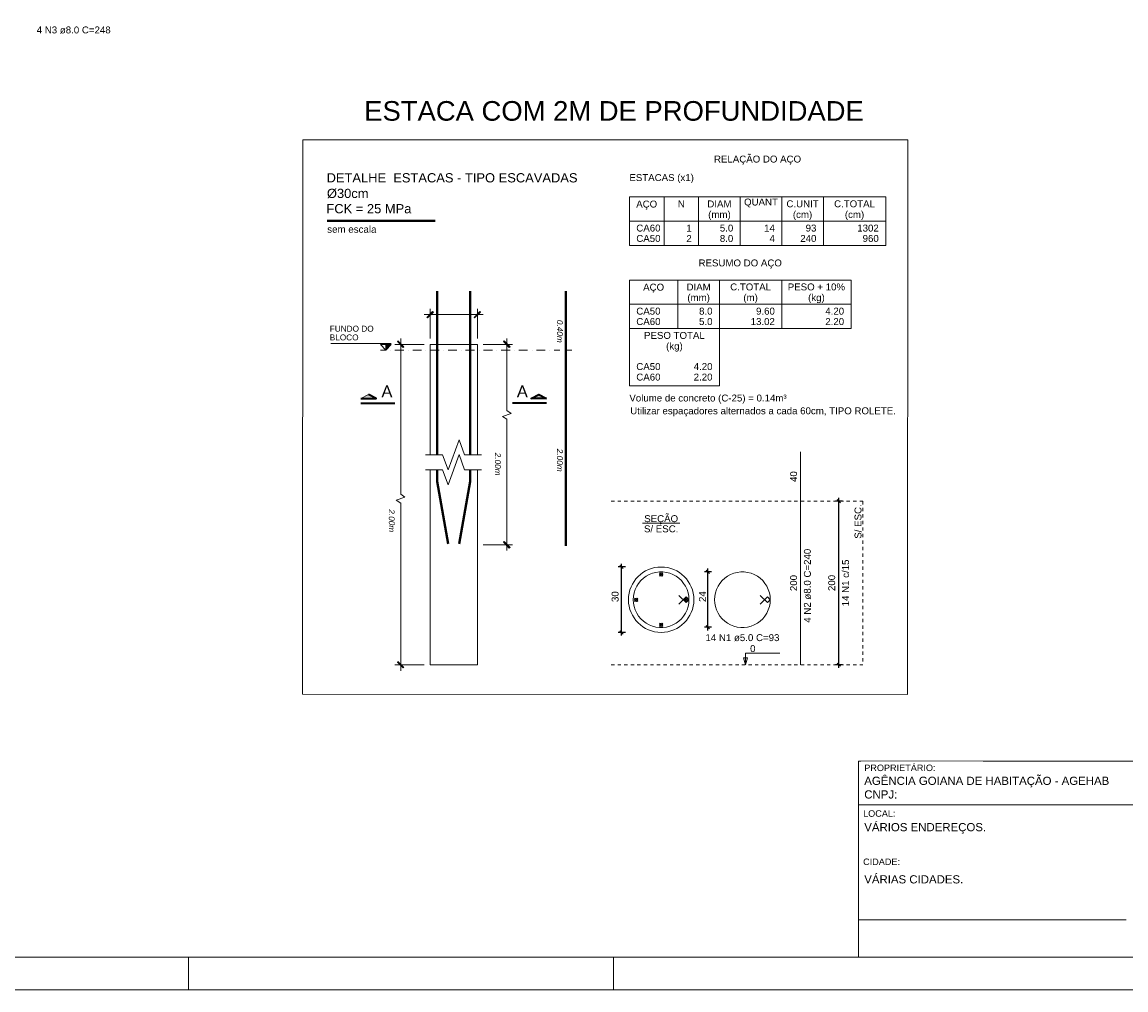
# Model space of a CAD drawing. Header units: millimetres. Extents: x 37.1 to 121.2, y 27.3 to 86.7.
# Tile 3 of 9: x 66 to 99.7, y 27.3 to 56.9. Entities that reach past the tile are written whole.
import ezdxf

# ---------------------------------------------------------------- set-up
doc = ezdxf.new("R2010")
doc.units = ezdxf.units.MM
doc.header["$MEASUREMENT"] = 0
doc.linetypes.add('Dashed', pattern=[0.75, 0.5, -0.25])
doc.layers.get('0').update_dxf_attribs({"lineweight": 5})
for name, color, linetype, lineweight in [('Descrição da armadura', 7, 'Continuous', 5), ('DT-Barras na forma', 1, 'Continuous', 20), ('DT-Barras rebatidas', 1, 'Continuous', 20), ('DT-Cotas', 7, 'Continuous', 5), ('DT-Pontilhado', 7, 'Dashed', 5), ('DT-Relação do aço', 7, 'Continuous', 5), ('DT-Textos', 7, 'Continuous', 5), ('PRANCHA 01', 7, 'Continuous', 20), ('Textos', 7, 'Continuous', 5), ('Textos armaduras', 7, 'Continuous', 5)]:
    doc.layers.add(name, color=color, linetype=linetype, lineweight=lineweight)
for name, color, linetype in [('PDF_Geometry', 7, 'Continuous'), ('PDF_Text', 7, 'Continuous'), ('TEXTO CARIMBO 02', 114, 'Continuous'), ('TXT', 114, 'Continuous')]:
    doc.layers.add(name, color=color, linetype=linetype)
doc.layers.add('PDF_Solid Fills', color=7, linetype='Continuous', true_color=0xdc0000)
doc.styles.add('Arial', font='arial.ttf')
doc.styles.add('Arial_2', font='arial.ttf', dxfattribs={"height": 0.05})
doc.styles.add('Arial_4', font='arial.ttf', dxfattribs={"height": 0.09})
doc.styles.add('PDF Arial', font='arial.ttf')
doc.styles.add('PDF Arial Italic', font='ariali.ttf')
doc.dimstyles.new('UM_20.000000', dxfattribs={"dimtxt": 0.18, "dimasz": 0.1, "dimexe": 0.1, "dimexo": 0.2, "dimgap": 0, "dimtad": 1, "dimtih": 1, "dimtoh": 1, "dimdec": 1, "dimlfac": 20, "dimzin": 0, "dimdsep": 46, "dimtxsty": 'Standard', "dimcen": 0.09, "dimdle": 0.1, "dimadec": 1, "dimazin": 2, "dimtfac": 1, "dimtdec": 4, "dimtofl": 0, "dimtmove": 0, "dimatfit": 3, "dimfxl": 1, "dimtolj": 1, "dimarcsym": 0})

# ---------------------------------------------------------------- blocks, each defined once
blk = doc.blocks.new('Carimbo_Rafael_2022')
for p, q in [((546.634, -54.927), (575.244, -54.927)), ((546.634, -54.927), (546.634, -60.927)), ((546.634, -56.26), (575.244, -56.26)), ((546.634, -60.927), (575.244, -60.927))]:
    blk.add_line(p, q)
at = {"layer": 'Textos'}
blk.add_line((546.634, -59.785), (554.816, -59.785), dxfattribs=at)
at = {"layer": 'TEXTO CARIMBO 02', "insert": (546.81, -58.419), "char_height": 0.25, "width": 7.86836, "attachment_point": 1, "style": 'Arial_4', "bg_fill": 2}
blk.add_mtext('\\pxql;VÁRIAS CIDADES.', dxfattribs=at)
at = {"layer": 'Textos', "width": 3.53531, "attachment_point": 1, "style": 'Arial_2', "bg_fill": 2}
for s, insert, char_height in [('PROPRIETÁRIO:', (546.81, -55.034), 0.19909), ('LOCAL:', (546.775, -56.431), 0.1991), ('CIDADE:', (546.775, -57.908), 0.1991)]:
    blk.add_mtext(s, dxfattribs=dict(at, insert=insert, char_height=char_height))
at = {"layer": 'TEXTO CARIMBO 02', "char_height": 0.25, "width": 7.86836, "attachment_point": 1, "style": 'Arial_4', "bg_fill": 2}
for s, insert in [('\\pxql;AGÊNCIA GOIANA DE HABITAÇÃO - AGEHAB\\PCNPJ: ', (546.81, -55.405)), ('\\pxql;VÁRIOS ENDEREÇOS.', (546.81, -56.823))]:
    blk.add_mtext(s, dxfattribs=dict(at, insert=insert))
blk = doc.blocks.new('_Oblique')
at = {"color": 0, "linetype": 'ByBlock', "lineweight": -2}
blk.add_line((-0.5, -0.5), (0.5, 0.5), dxfattribs=at)
blk = doc.blocks.new('*D915')
at = {"layer": 'Defpoints', "color": 0, "transparency": 16777216}
for p in [(90.962, 42.212), (91.28, 42.212), (91.28, 37.212)]:
    blk.add_point(p, dxfattribs=at)
at = {"layer": 'DT-Cotas', "color": 0, "lineweight": -2, "transparency": 16777216}
for p, q in [((91.08, 42.212), (90.862, 42.212)), ((90.962, 37.112), (90.962, 42.312)), ((91.08, 37.212), (90.862, 37.212))]:
    blk.add_line(p, q, dxfattribs=at)
at = {"layer": 'DT-Cotas', "color": 0, "lineweight": -2, "transparency": 16777216, "xscale": 0.1, "yscale": 0.1, "zscale": 0.1}
for p, rotation in [((90.962, 42.212), 90), ((90.962, 37.212), 270)]:
    blk.add_blockref('_Oblique', p, dxfattribs=dict(at, rotation=rotation))
blk = doc.blocks.new('*D913')
at = {"layer": 'Defpoints', "color": 0, "transparency": 16777216}
for p in [(84.321, 40.2), (84.639, 40.2), (84.639, 38.2)]:
    blk.add_point(p, dxfattribs=at)
at = {"layer": 'DT-Cotas', "color": 0, "lineweight": -2, "transparency": 16777216}
for p, q in [((84.439, 40.2), (84.221, 40.2)), ((84.321, 38.1), (84.321, 40.3)), ((84.439, 38.2), (84.221, 38.2))]:
    blk.add_line(p, q, dxfattribs=at)
at = {"layer": 'DT-Cotas', "color": 0, "lineweight": -2, "transparency": 16777216, "xscale": 0.1, "yscale": 0.1, "zscale": 0.1}
for p, rotation in [((84.321, 40.2), 90), ((84.321, 38.2), 270)]:
    blk.add_blockref('_Oblique', p, dxfattribs=dict(at, rotation=rotation))
blk = doc.blocks.new('*D914')
at = {"layer": 'Defpoints', "color": 0, "transparency": 16777216}
for p in [(86.957, 40.05), (87.275, 40.05), (87.275, 38.358)]:
    blk.add_point(p, dxfattribs=at)
at = {"layer": 'DT-Cotas', "color": 0, "lineweight": -2, "transparency": 16777216}
for p, q in [((87.075, 40.05), (86.857, 40.05)), ((86.957, 38.258), (86.957, 40.15)), ((87.075, 38.358), (86.857, 38.358))]:
    blk.add_line(p, q, dxfattribs=at)
at = {"layer": 'DT-Cotas', "color": 0, "lineweight": -2, "transparency": 16777216, "xscale": 0.1, "yscale": 0.1, "zscale": 0.1}
for p, rotation in [((86.957, 40.05), 90), ((86.957, 38.358), 270)]:
    blk.add_blockref('_Oblique', p, dxfattribs=dict(at, rotation=rotation))
blk = doc.blocks.new('*U911')
at = {"layer": 'DT-Barras na forma'}
for p, q in [((-0.05, -0.05), (0.05, 0.05)), ((-0.05, 0.05), (0.05, -0.05))]:
    blk.add_line(p, q, dxfattribs=at)
blk.add_circle((0, 0), 0.05, dxfattribs=at)
blk = doc.blocks.new('*U912')
at = {"layer": 'TXT', "color": 0, "linetype": 'ByBlock', "lineweight": -2, "transparency": 16777216}
for p, rotation in [((6609.614, -2342.665), 90), ((6608.847, -2343.433), 180), ((6609.614, -2344.201), 270)]:
    blk.add_blockref('*U911', p, dxfattribs=dict(at, rotation=rotation))
blk.add_blockref('*U911', (6610.382, -2343.433), dxfattribs=at)

msp = doc.modelspace()

# ---------------------------------------------------------------- linework, layer by layer
at = {"layer": 'DT-Barras na forma'}
msp.add_lwpolyline([(86.0739, 39.3322), (86.2949, 39.1112), (86.3832, 39.1996), (86.3765, 39.3062), (86.3565, 39.4112), (86.3235, 39.5127), (86.278, 39.6094), (86.2208, 39.6996), (86.1527, 39.7819), (86.0749, 39.855), (85.9884, 39.9178), (85.8948, 39.9692), (85.7955, 40.0086), (85.6921, 40.0351), (85.5861, 40.0485), (85.4793, 40.0485), (85.3733, 40.0351), (85.2698, 40.0086), (85.1705, 39.9692), (85.0769, 39.9178), (84.9905, 39.855), (84.9127, 39.7819), (84.8446, 39.6996), (84.7873, 39.6094), (84.7419, 39.5127), (84.7088, 39.4112), (84.6888, 39.3062), (84.6821, 39.1996), (84.6888, 39.093), (84.7088, 38.9881), (84.7419, 38.8865), (84.7873, 38.7899), (84.8446, 38.6997), (84.9127, 38.6174), (84.9905, 38.5443), (85.0769, 38.4815), (85.1705, 38.43), (85.2698, 38.3907), (85.3733, 38.3641), (85.4793, 38.3507), (85.5861, 38.3507), (85.6921, 38.3641), (85.7955, 38.3907), (85.8948, 38.43), (85.9884, 38.4815), (86.0749, 38.5443), (86.1527, 38.6174), (86.2208, 38.6997), (86.278, 38.7899), (86.3235, 38.8865), (86.3565, 38.9881), (86.3765, 39.093), (86.3832, 39.1996), (86.2949, 39.288), (86.0739, 39.067)], dxfattribs=at)
msp.add_circle((85.5332, 39.1996), 1, dxfattribs=at)
at = {"layer": 'DT-Barras rebatidas'}
for p, q in [((89.7972, 42.2117), (89.7972, 43.7185)), ((89.7972, 37.2117), (89.7972, 42.2117)), ((87.4759, 39.855), (87.3981, 39.7819)), ((87.5623, 39.9178), (87.4759, 39.855)), ((87.6559, 39.9692), (87.5623, 39.9178)), ((87.7552, 40.0086), (87.6559, 39.9692)), ((87.8587, 40.0351), (87.7552, 40.0086)), ((87.9647, 40.0485), (87.8587, 40.0351)), ((88.0715, 40.0485), (87.9647, 40.0485)), ((88.1775, 40.0351), (88.0715, 40.0485)), ((88.2809, 40.0086), (88.1775, 40.0351)), ((88.3802, 39.9692), (88.2809, 40.0086)), ((88.4738, 39.9178), (88.3802, 39.9692)), ((88.5603, 39.855), (88.4738, 39.9178)), ((88.6381, 39.7819), (88.5603, 39.855)), ((87.2273, 39.5127), (87.1942, 39.4112)), ((87.2727, 39.6094), (87.2273, 39.5127)), ((87.33, 39.6996), (87.2727, 39.6094)), ((87.3981, 39.7819), (87.33, 39.6996)), ((88.7062, 39.6996), (88.6381, 39.7819)), ((88.7634, 39.6094), (88.7062, 39.6996)), ((88.8089, 39.5127), (88.7634, 39.6094)), ((88.8419, 39.4112), (88.8089, 39.5127)), ((87.1742, 39.3062), (87.1675, 39.1996)), ((87.1675, 39.1996), (87.1742, 39.093)), ((87.1942, 39.4112), (87.1742, 39.3062)), ((88.5593, 39.3322), (88.7803, 39.1112)), ((88.7803, 39.288), (88.5593, 39.067)), ((88.8686, 39.1996), (88.7803, 39.288)), ((88.7803, 39.1112), (88.8686, 39.1996)), ((88.8619, 39.3062), (88.8419, 39.4112)), ((88.8686, 39.1996), (88.8619, 39.3062)), ((88.8619, 39.093), (88.8686, 39.1996)), ((87.1742, 39.093), (87.1942, 38.9881)), ((87.1942, 38.9881), (87.2273, 38.8865)), ((87.2273, 38.8865), (87.2727, 38.7899)), ((88.7634, 38.7899), (88.8089, 38.8865)), ((88.8089, 38.8865), (88.8419, 38.9881)), ((88.8419, 38.9881), (88.8619, 39.093)), ((87.2727, 38.7899), (87.33, 38.6997)), ((87.33, 38.6997), (87.3981, 38.6174)), ((87.3981, 38.6174), (87.4759, 38.5443)), ((87.4759, 38.5443), (87.5623, 38.4815)), ((87.5623, 38.4815), (87.6559, 38.43)), ((88.3802, 38.43), (88.4738, 38.4815)), ((88.4738, 38.4815), (88.5603, 38.5443)), ((88.5603, 38.5443), (88.6381, 38.6174)), ((88.6381, 38.6174), (88.7062, 38.6997)), ((88.7062, 38.6997), (88.7634, 38.7899)), ((87.6559, 38.43), (87.7552, 38.3907)), ((87.7552, 38.3907), (87.8587, 38.3641)), ((87.8587, 38.3641), (87.9647, 38.3507)), ((87.9647, 38.3507), (88.0715, 38.3507)), ((88.0715, 38.3507), (88.1775, 38.3641)), ((88.1775, 38.3641), (88.2809, 38.3907)), ((88.2809, 38.3907), (88.3802, 38.43))]:
    msp.add_line(p, q, dxfattribs=at)
at = {"layer": 'DT-Pontilhado', "ltscale": 0.05}
for p, q in [((84.0037, 42.2117), (91.7034, 42.2117)), ((91.7034, 42.2117), (91.7034, 37.2117)), ((84.0037, 37.2117), (91.7034, 37.2117))]:
    msp.add_line(p, q, dxfattribs=at)
at = {"layer": 'DT-Relação do aço', "linetype": 'Continuous'}
for p, q in [((84.5613, 51.5166), (92.3979, 51.5166)), ((84.5613, 51.5166), (84.5613, 50.034)), ((85.6203, 51.5166), (85.6203, 50.034)), ((86.6793, 51.5166), (86.6793, 50.034)), ((87.9501, 51.5166), (87.9501, 50.034)), ((89.2209, 51.5166), (89.2209, 50.034)), ((90.4917, 51.5166), (90.4917, 50.034)), ((92.3979, 51.5166), (92.3979, 50.034)), ((84.5613, 50.7753), (92.3979, 50.7753)), ((84.5613, 50.034), (92.3979, 50.034)), ((84.5613, 48.975), (84.5613, 47.4924)), ((84.5613, 48.975), (91.3389, 48.975)), ((86.0439, 48.975), (86.0439, 47.4924)), ((87.3147, 48.975), (87.3147, 47.4924)), ((89.2209, 48.975), (89.2209, 47.4924)), ((91.3389, 48.975), (91.3389, 47.4924)), ((84.5613, 48.2337), (91.3389, 48.2337)), ((84.5613, 47.4924), (91.3389, 47.4924)), ((84.5613, 47.4924), (84.5613, 45.7398)), ((87.3147, 45.7398), (87.3147, 47.4924)), ((84.5613, 45.7398), (87.3147, 45.7398))]:
    msp.add_line(p, q, dxfattribs=at)
at = {"layer": 'DT-Textos'}
msp.add_line((84.961, 41.5446), (86.1055, 41.5446), dxfattribs=at)
msp.add_lwpolyline([(88.1118, 37.2117), (88.1753, 37.4235), (88.0482, 37.4235), (88.1118, 37.2117), (88.1118, 37.5617), (89.1618, 37.5617)], dxfattribs=at)
at = {"layer": 'PDF_Geometry', "lineweight": 9}
for points in [[(93.0785, 53.2637), (93.0663, 36.3044), (74.5661, 36.3082), (74.5783, 53.2676)], [(78.5466, 48.0177), (78.3862, 47.8191), (78.3709, 47.8344)], [(78.5695, 47.9948), (78.5466, 48.0177), (78.3862, 47.8191)], [(79.8143, 47.8344), (79.8295, 47.8191), (79.9899, 48.0177)], [(79.8295, 47.8191), (79.9899, 48.0177), (80.0128, 47.9948)], [(77.1185, 47.002), (77.2789, 47.002), (77.1185, 46.834)], [(77.6683, 46.9333), (77.4698, 47.0937), (77.4851, 47.1166)], [(77.6454, 46.9104), (77.6683, 46.9333), (77.4698, 47.0937)], [(80.9139, 46.9333), (80.7154, 47.0937), (80.7307, 47.1166)], [(80.891, 46.9104), (80.9139, 46.9333), (80.7154, 47.0937)], [(76.5839, 45.4747), (76.3472, 45.3525), (76.8207, 45.3525)], [(81.7922, 45.4747), (81.5631, 45.3525), (82.0289, 45.3525)], [(80.7307, 40.9766), (80.7154, 40.9614), (80.9139, 40.801)], [(80.7154, 40.9614), (80.9139, 40.801), (80.891, 40.7781)], [(77.4851, 37.311), (77.4698, 37.2881), (77.6683, 37.1277)], [(77.4698, 37.2881), (77.6683, 37.1277), (77.6454, 37.1125)]]:
    msp.add_lwpolyline(points, close=True, dxfattribs=at)
at = {"layer": 'PDF_Geometry', "lineweight": 40}
for points in [[(75.323, 50.7924), (78.6221, 50.7924)], [(78.684, 43.6342), (78.684, 48.6363)], [(79.6921, 43.6342), (79.6921, 48.6363)], [(82.6169, 40.8468), (82.6169, 48.6363)], [(79.02, 40.9079), (78.684, 42.8171), (78.684, 43.176)], [(79.3561, 40.9079), (79.6921, 42.8171), (79.6921, 43.176)]]:
    msp.add_lwpolyline(points, dxfattribs=at)
at = {"layer": 'PDF_Geometry', "lineweight": 9}
for points in [[(78.4702, 47.1929), (78.4702, 48.0941)], [(79.9135, 47.1929), (79.9135, 48.0941)], [(78.2869, 47.9184), (80.0892, 47.9184)], [(77.2789, 47.0402), (75.4384, 47.0402)], [(76.9505, 46.834), (77.1185, 46.834), (76.9505, 47.002), (77.2789, 47.002), (77.1185, 46.834), (77.1185, 47.002)], [(78.2869, 47.0097), (77.3858, 47.0097)], [(77.5691, 47.1929), (77.5691, 42.4276), (77.6989, 42.336), (77.4316, 42.2443), (77.5691, 42.1527), (77.5691, 37.0284)], [(78.4702, 43.6342), (78.4702, 47.0097), (79.9135, 47.0097), (79.9135, 43.6342)], [(80.0892, 47.0097), (80.9903, 47.0097)], [(80.8147, 47.1929), (80.8147, 44.9859), (80.9445, 44.8943), (80.6772, 44.8026), (80.8147, 44.7186), (80.8147, 40.7017)], [(77.256, 46.834), (77.256, 46.834)], [(77.3934, 46.834), (77.6607, 46.834)], [(77.7982, 46.834), (77.7982, 46.834)], [(77.9356, 46.834), (78.2029, 46.834)], [(78.3404, 46.834), (78.3404, 46.834)], [(78.4778, 46.834), (78.7451, 46.834)], [(78.8826, 46.834), (78.8826, 46.834)], [(79.02, 46.834), (79.2873, 46.834)], [(79.4248, 46.834), (79.4248, 46.834)], [(79.5546, 46.834), (79.8295, 46.834)], [(79.967, 46.834), (79.967, 46.834)], [(80.0968, 46.834), (80.3717, 46.834)], [(80.5016, 46.834), (80.5016, 46.834)], [(80.639, 46.834), (80.9139, 46.834)], [(81.0438, 46.834), (81.0438, 46.834)], [(81.1812, 46.834), (81.4485, 46.834)], [(81.586, 46.834), (81.586, 46.834)], [(81.7234, 46.834), (81.9907, 46.834)], [(82.1282, 46.834), (82.1282, 46.834)], [(82.2656, 46.834), (82.4337, 46.834)], [(82.6169, 46.834), (82.8002, 46.834)], [(78.3327, 43.6342), (78.852, 43.6342), (79.02, 43.1684), (79.3561, 44.0924), (79.5241, 43.6342), (80.0434, 43.6342)], [(78.3327, 43.176), (78.852, 43.176), (79.02, 42.7178), (79.3561, 43.6419), (79.5241, 43.176), (80.0434, 43.176)], [(79.9135, 43.176), (79.9135, 37.2117), (78.4702, 37.2117), (78.4702, 43.176)], [(80.0892, 40.8774), (80.9903, 40.8774)], [(78.2869, 37.2117), (77.3858, 37.2117)]]:
    msp.add_lwpolyline(points, dxfattribs=at)
at = {"layer": 'PDF_Geometry', "lineweight": 35}
for points in [[(76.3472, 45.3525), (76.8207, 45.3525), (76.5839, 45.4747)], [(76.3472, 45.2074), (77.3858, 45.2074)], [(82.0289, 45.2074), (80.9903, 45.2074)]]:
    msp.add_lwpolyline(points, dxfattribs=at)
msp.add_lwpolyline([(82.0289, 45.3525), (81.5631, 45.3525), (81.7922, 45.4747)], close=True, dxfattribs=at)
at = {"layer": 'PDF_Solid Fills', "color": 7, "transparency": 33554559}
for points in [[(78.5466, 48.0177), (78.3862, 47.8191), (78.3709, 47.8344)], [(78.5695, 47.9948), (78.5466, 48.0177), (78.3862, 47.8191)], [(79.8143, 47.8344), (79.8295, 47.8191), (79.9899, 48.0177)], [(79.8295, 47.8191), (79.9899, 48.0177), (80.0128, 47.9948)], [(77.1185, 47.002), (77.2789, 47.002), (77.1185, 46.834)], [(77.6683, 46.9333), (77.4698, 47.0937), (77.4851, 47.1166)], [(77.6454, 46.9104), (77.6683, 46.9333), (77.4698, 47.0937)], [(80.9139, 46.9333), (80.7154, 47.0937), (80.7307, 47.1166)], [(80.891, 46.9104), (80.9139, 46.9333), (80.7154, 47.0937)], [(76.5839, 45.4747), (76.3472, 45.3525), (76.8207, 45.3525)], [(81.7922, 45.4747), (81.5631, 45.3525), (82.0289, 45.3525)], [(80.7307, 40.9766), (80.7154, 40.9614), (80.9139, 40.801)], [(80.7154, 40.9614), (80.9139, 40.801), (80.891, 40.7781)], [(77.4851, 37.311), (77.4698, 37.2881), (77.6683, 37.1277)], [(77.4698, 37.2881), (77.6683, 37.1277), (77.6454, 37.1125)]]:
    msp.add_solid(points, dxfattribs=at)
at = {"layer": 'PRANCHA 01'}
for points in [[(37.077, 27.2638), (121.177, 27.2638), (121.177, 86.6638), (37.077, 86.6638), (37.077, 27.2638)], [(71.077, 28.2638), (71.077, 27.2638)], [(71.077, 28.2638), (71.077, 27.2638)], [(84.077, 28.2638), (84.077, 27.2638)]]:
    msp.add_lwpolyline(points, dxfattribs=at)
msp.add_lwpolyline([(39.577, 28.2638), (120.177, 28.2638), (120.177, 85.6638), (39.577, 85.6638)], close=True, dxfattribs=at)

# ---------------------------------------------------------------- block references
at = {"layer": 'TXT'}
msp.add_blockref('*U912', (-6524.0809, 2382.6325), dxfattribs=at)

# ---------------------------------------------------------------- texts
at = {"layer": 'Descrição da armadura', "linetype": 'Continuous', "char_height": 0.2118, "width": 4.534748, "attachment_point": 8, "line_spacing_factor": 0.798, "style": 'Arial'}
for s, insert in [('4 N3 ø8.0 C=248', (67.5723, 56.5143)), ('14 N1 ø5.0 C=93', (88.0181, 37.9271))]:
    msp.add_mtext(s, dxfattribs=dict(at, insert=insert))
at = {"layer": 'Descrição da armadura', "linetype": 'Continuous', "char_height": 0.2118, "attachment_point": 8, "rotation": 90, "line_spacing_factor": 0.798, "style": 'Arial'}
for s, insert, width in [('4 N2 ø8.0 C=240', (90.1149, 39.6267), 4.534748), ('14 N1 c/15', (91.2798, 39.7117), 2.539389)]:
    msp.add_mtext(s, dxfattribs=dict(at, insert=insert, width=width))
at = {"layer": 'DT-Cotas', "linetype": 'Continuous', "char_height": 0.2118, "width": 0.989858, "attachment_point": 8, "rotation": 90, "line_spacing_factor": 0.798, "style": 'Arial'}
for s, insert in [('200', (90.8562, 39.7117)), ('30', (84.2324, 39.2929)), ('24', (86.9024, 39.2929))]:
    msp.add_mtext(s, dxfattribs=dict(at, insert=insert))
at = {"layer": 'DT-Relação do aço', "linetype": 'Continuous', "char_height": 0.2118, "line_spacing_factor": 0.798, "style": 'Arial'}
for s, insert, width, attachment_point in [('RELAÇÃO DO AÇO', (88.4799, 52.5054), 5.340655, 8), ('ESTACAS (x1)', (84.5613, 51.9402), 2.861112, 7), ('AÇO', (85.0909, 51.1294), 1.285627, 8), ('N', (86.1498, 51.1989), 0.428446, 8), ('DIAM', (87.3147, 51.1989), 1.483193, 8), ('QUANT', (88.5855, 51.1989), 2.076471, 8), ('C.UNIT', (89.8563, 51.1989), 1.977398, 8), ('C.TOTAL', (91.4448, 51.1989), 2.505206, 8), ('(mm)', (87.3149, 50.8114), 1.383541, 8), ('(cm)', (89.8559, 50.8114), 1.185975, 8), ('(cm)', (91.4449, 50.8114), 1.185975, 8), ('CA60', (84.7731, 50.4576), 1.484062, 7), ('1', (86.4675, 50.4576), 0.329953, 9), ('5.0', (87.7383, 50.4576), 0.824737, 9), ('14', (89.0091, 50.4576), 0.659905, 9), ('93', (90.2799, 50.4576), 0.989858, 9), ('1302', (92.1861, 50.4576), 1.31981, 9), ('CA50', (84.7731, 50.1399), 1.484062, 7), ('2', (86.4675, 50.1399), 0.329953, 9), ('8.0', (87.7383, 50.1399), 1.154689, 9), ('4', (89.0091, 50.1399), 0.329953, 9), ('240', (90.2799, 50.1399), 0.989858, 9), ('960', (92.1861, 50.1399), 1.31981, 9), ('RESUMO DO AÇO', (87.9499, 49.3284), 5.109195, 8), ('C.TOTAL', (88.2678, 48.6573), 2.505206, 8), ('PESO + 10%', (90.2799, 48.6573), 3.512155, 8), ('AÇO', (85.3029, 48.5874), 1.285627, 8), ('DIAM', (86.6793, 48.6573), 1.483193, 8), ('(mm)', (86.6789, 48.2694), 1.383541, 8), ('(m)', (88.2679, 48.2694), 0.889337, 8), ('(kg)', (90.2799, 48.2694), 1.021723, 8), ('CA50', (84.7731, 47.916), 1.484062, 7), ('8.0', (87.1029, 47.916), 1.154689, 9), ('9.60', (89.0091, 47.916), 1.154689, 9), ('4.20', (91.1271, 47.916), 1.154689, 9), ('CA60', (84.7731, 47.5983), 1.484062, 7), ('5.0', (87.1029, 47.5983), 0.824737, 9), ('13.02', (89.0091, 47.5983), 1.154689, 9), ('2.20', (91.1271, 47.5983), 0.824737, 9), ('PESO TOTAL', (85.938, 47.1747), 3.725364, 8), ('(kg)', (85.9379, 46.7874), 1.021723, 8), ('CA50', (84.7731, 46.2216), 1.484062, 7), ('4.20', (87.1029, 46.2216), 1.154689, 9), ('CA60', (84.7731, 45.8994), 1.484062, 7), ('2.20', (87.1029, 45.8994), 1.154689, 9), ('Volume de concreto (C-25) = 0.14m³', (84.5609, 45.1984), 9.809933, 7), ('Utilizar espaçadores alternados a cada 60cm, TIPO ROLETE.', (84.5863, 44.8055), 10.139886, 7)]:
    msp.add_mtext(s, dxfattribs=dict(at, insert=insert, width=width, attachment_point=attachment_point))
at = {"layer": 'DT-Textos', "style": 'Arial'}
for s, p in [('DETALHE  ESTACAS - TIPO ESCAVADAS', (75.3037, 51.9625)), ('Ø30cm', (75.3141, 51.4854)), ('FCK = 25 MPa', (75.299, 51.0179))]:
    msp.add_text(s, height=0.2824, dxfattribs=at).set_placement(p)
at = {"layer": 'DT-Textos', "linetype": 'Continuous', "insert": (91.6601, 42.1166), "char_height": 0.2118, "width": 2.372225, "attachment_point": 9, "rotation": 90, "line_spacing_factor": 0.798, "style": 'Arial'}
msp.add_mtext('S/ ESC.', dxfattribs=at)
at = {"layer": 'DT-Textos', "linetype": 'Continuous', "char_height": 0.2118, "attachment_point": 8, "line_spacing_factor": 0.798, "style": 'Arial'}
for s, insert, width in [('S/ ESC.', (85.5332, 41.2586), 2.372225), ('SEÇÃO', (85.5332, 41.5068), 1.940321)]:
    msp.add_mtext(s, dxfattribs=dict(at, insert=insert, width=width))
at = {"layer": 'DT-Textos', "insert": (88.2518, 37.5967), "char_height": 0.2118, "width": 0.924697, "attachment_point": 7, "line_spacing_factor": 0.798, "style": 'Arial'}
msp.add_mtext('0', dxfattribs=at)
at = {"layer": 'PDF_Text', "attachment_point": 7, "style": 'PDF Arial'}
for s, insert, char_height in [('ESTACA COM 2M DE PROFUNDIDADE', (76.4546, 53.8413), 0.6), ('sem escala', (75.323, 50.4187), 0.21317), ('FUNDO DO', (75.4002, 47.396), 0.18038), ('BLOCO', (75.4002, 47.1288), 0.18038), ('A', (76.981, 45.3907), 0.3608), ('A', (81.1201, 45.3907), 0.3608)]:
    msp.add_mtext(s, dxfattribs=dict(at, insert=insert, char_height=char_height))
at = {"layer": 'PDF_Text', "char_height": 0.18038, "attachment_point": 7, "rotation": 270, "style": 'PDF Arial Italic'}
for s, insert in [('0.40m', (82.3441, 47.7582)), ('2.00m', (80.4479, 43.6969)), ('2.00m', (82.3441, 43.8161)), ('2.00m', (77.2045, 41.9651))]:
    msp.add_mtext(s, dxfattribs=dict(at, insert=insert))
at = {"layer": 'Textos armaduras', "linetype": 'Continuous', "char_height": 0.2118, "width": 0.659905, "attachment_point": 7, "rotation": 90, "line_spacing_factor": 0.798, "style": 'Arial'}
for s, insert in [('40', (89.6913, 42.8001)), ('200', (89.6913, 39.4618))]:
    msp.add_mtext(s, dxfattribs=dict(at, insert=insert))

# ---------------------------------------------------------------- dimensions: what is measured, and where the dimension line sits
at = {"layer": 'DT-Cotas'}
for base, p1, p2, override, picture, middle in [((90.9621, 42.2117), (91.2798, 37.2117), (91.2798, 42.2117), {"dimtxt": 0.2118, "dimasz": 0.1, "dimexe": 0.1, "dimexo": 0.2, "dimtad": 1, "dimtih": 0, "dimtoh": 0, "dimdec": 1, "dimlfac": 20, "dimzin": 8, "dimtxsty": 'Arial', "dimblk": 'Oblique', "dimblk1": 'Oblique', "dimblk2": 'Oblique', "dimsah": 1, "dimdle": 0.1, "dimse1": 0, "dimse2": 0, "dimclrt": 256, "dimadec": 1, "dimazin": 3, "dimtmove": 2, "dimldrblk": 'Oblique'}, '*D915', (90.7503, 39.7117)), ((84.3214, 40.1996), (84.6391, 38.1996), (84.6391, 40.1996), {"dimtxt": 0.2118, "dimtih": 0, "dimtoh": 0, "dimzin": 8, "dimtxsty": 'Arial', "dimblk": 'Oblique', "dimblk1": 'Oblique', "dimblk2": 'Oblique', "dimsah": 1, "dimclrt": 256, "dimazin": 3, "dimtmove": 2, "dimldrblk": 'Oblique'}, '*D913', (84.1096, 37.6996)), ((86.9568, 40.0496), (87.2745, 38.3577), (87.2745, 40.0496), {"dimtxt": 0.2118, "dimtih": 0, "dimtoh": 0, "dimzin": 8, "dimtxsty": 'Arial', "dimblk": 'Oblique', "dimblk1": 'Oblique', "dimblk2": 'Oblique', "dimsah": 1, "dimclrt": 256, "dimazin": 3, "dimtmove": 2, "dimldrblk": 'Oblique'}, '*D914', (86.745, 37.5496))]:
    dim = msp.add_linear_dim(base=base, p1=p1, p2=p2, angle=90, text=' ', dimstyle='UM_20.000000', override=override, dxfattribs=at)
    dim.commit()
    dim.dimension.update_dxf_attribs({"geometry": picture, "text_midpoint": middle, "dimtype": 160, "text_rotation": 90})

# ---------------------------------------------------------------- next in the draw order: block references
msp.add_blockref('Carimbo_Rafael_2022', (-455.0674, 89.1903))

doc.saveas('drawing.dxf')
